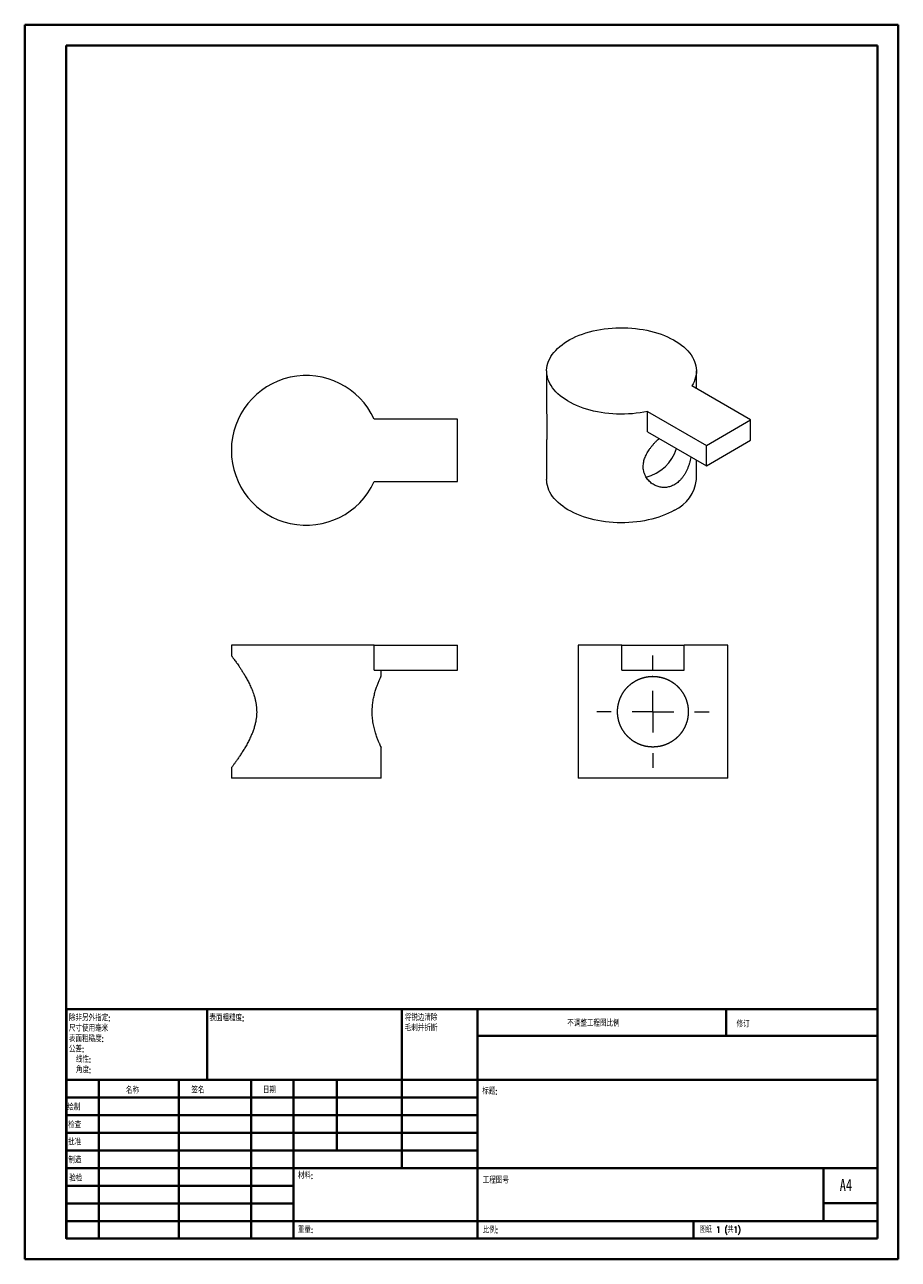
# Model space of a CAD drawing. Header units: millimetres. Extents: x 0 to 210, y 0 to 297.
import ezdxf

# ---------------------------------------------------------------- set-up
doc = ezdxf.new("R2010")
doc.units = ezdxf.units.MM
doc.styles.add('SLDTEXTSTYLE0', font='TXT', dxfattribs={"width": 0.75, "bigfont": 'bigfont'})
doc.styles.add('SLDTEXTSTYLE1', font='TXT', dxfattribs={"width": 0.75})
doc.styles.add('SLDTEXTSTYLE2', font='TXT', dxfattribs={"width": 0.694444, "bigfont": 'bigfont'})

# ---------------------------------------------------------------- blocks, each defined once
blk = doc.blocks.new('SW_NOTE_0')
at = {"color": 0, "linetype": 'Continuous', "lineweight": 0, "char_height": 1.5, "attachment_point": 1, "style": 'SLDTEXTSTYLE0'}
for s, insert in [('\\M+18FAB锐边\\M+190B4\\M+18F9C', (0, 1.93)), ('\\M+196D1\\M+18E68\\M+19BF3\\M+190DC\\M+19266', (0, -0.57))]:
    blk.add_mtext(s, dxfattribs=dict(at, insert=insert))
blk = doc.blocks.new('SW_NOTE_1')
at = {"color": 0, "linetype": 'Continuous', "lineweight": 0, "char_height": 1.5, "attachment_point": 1, "style": 'SLDTEXTSTYLE0'}
for s, insert in [('\\M+18F9C\\M+194F1另\\M+18A4F\\M+18E77\\M+192E8:', (0, 1.93)), ('\\M+18EDA\\M+190A1\\M+18E67\\M+19770\\M+19F7C\\M+195C4', (0, -0.57)), ('\\M+1955C\\M+196CA\\M+19165糙\\M+19378:', (0, -3.07)), ('\\M+18CF6\\M+18DB7:', (0, -5.57)), ('线\\M+190AB:', (1.69, -8.07)), ('\\M+18A70\\M+19378:', (1.69, -10.57))]:
    blk.add_mtext(s, dxfattribs=dict(at, insert=insert))
blk = doc.blocks.new('SW_CENTERMARKSYMBOL_0')
at = {"color": 0, "linetype": 'Continuous', "lineweight": 0}
for p, q in [((0, 10), (0, 13.5)), ((0, 0), (0, 5)), ((-10, 0), (-13.5, 0)), ((0, 0), (-5, 0)), ((0, 0), (0, -5)), ((0, 0), (5, 0)), ((10, 0), (13.5, 0)), ((0, -10), (0, -13.5))]:
    blk.add_line(p, q, dxfattribs=at)

msp = doc.modelspace()

# ---------------------------------------------------------------- linework, layer by layer
at = {"color": 7, "linetype": 'Continuous', "lineweight": 40}
for p, q in [((0.08, 0.21), (0.08, 297.21)), ((0.08, 297.21), (210.08, 297.21)), ((210.08, 0.21), (210.08, 297.21)), ((210.08, 292.21), (210.08, 297.21)), ((10.08, 292.21), (205.08, 292.21)), ((10.08, 5.21), (10.08, 292.21)), ((205.08, 5.21), (205.08, 292.21)), ((10.11, 60.37), (205.08, 60.37)), ((10.11, 60.37), (10.11, 5.12)), ((43.91, 43.37), (43.91, 60.37)), ((90.71, 60.37), (90.71, 22.12)), ((108.91, 60.37), (108.91, 5.12)), ((168.68, 54.09), (168.68, 60.46)), ((205.08, 54), (108.91, 54)), ((205.08, 43.37), (10.11, 43.37)), ((17.91, 43.37), (17.91, 5.12)), ((37.1, 43.37), (37.1, 5.12)), ((54.51, 43.37), (54.51, 5.12)), ((64.71, 5.12), (64.71, 43.37)), ((75.11, 26.37), (75.11, 43.37)), ((108.91, 39.12), (10.11, 39.12)), ((108.91, 34.87), (10.11, 34.87)), ((108.91, 30.62), (10.11, 30.62)), ((108.91, 26.37), (10.11, 26.37)), ((64.71, 22.12), (10.11, 22.12)), ((64.71, 22.12), (205.08, 22.12)), ((192.08, 9.46), (192.08, 22.21)), ((64.71, 17.87), (10.11, 17.87)), ((64.71, 13.62), (10.11, 13.62)), ((205.08, 13.71), (192.08, 13.71)), ((10.11, 9.37), (205.08, 9.37)), ((160.88, 5.21), (160.88, 9.46)), ((10.08, 5.21), (205.08, 5.21)), ((205.08, 5.21), (180.99, 5.21)), ((0.08, 0.21), (210.08, 0.21))]:
    msp.add_line(p, q, dxfattribs=at)
at = {"color": 7, "linetype": 'Continuous', "lineweight": 15}
for p, q in [((125.55, 213.92), (125.55, 204.49)), ((161.55, 209.65), (161.55, 213.92)), ((174.57, 202.14), (160.42, 210.3)), ((104.11, 202.3), (84.11, 202.3)), ((104.11, 187.3), (104.11, 202.3)), ((149.82, 204.18), (163.96, 196.01)), ((149.82, 199.28), (149.82, 204.18)), ((163.96, 196.01), (174.57, 202.14)), ((174.57, 197.24), (174.57, 202.14)), ((149.82, 199.28), (163.96, 191.11)), ((125.55, 197.19), (125.55, 187.79)), ((163.96, 191.11), (174.57, 197.24)), ((163.96, 191.11), (163.96, 196.01)), ((161.55, 187.79), (161.55, 192.5)), ((84.11, 187.3), (104.11, 187.3)), ((49.75, 147.95), (49.75, 145.45)), ((84.11, 147.95), (49.75, 147.95)), ((84.11, 141.95), (84.11, 147.95)), ((84.11, 147.95), (104.11, 147.95)), ((104.11, 141.95), (104.11, 147.95)), ((133.09, 147.95), (133.09, 115.95)), ((143.59, 147.95), (133.09, 147.95)), ((143.59, 141.95), (143.59, 147.95)), ((143.59, 147.95), (158.59, 147.95)), ((158.59, 141.95), (158.59, 147.95)), ((169.09, 147.95), (158.59, 147.95)), ((169.09, 115.95), (169.09, 147.95)), ((84.11, 141.95), (104.11, 141.95)), ((85.75, 140.45), (85.75, 141.95)), ((143.59, 141.95), (158.59, 141.95)), ((85.75, 115.95), (85.75, 123.46)), ((49.75, 118.45), (49.75, 115.95)), ((85.75, 115.95), (49.75, 115.95)), ((151.09, 115.95), (133.09, 115.95)), ((169.09, 115.95), (151.09, 115.95))]:
    msp.add_line(p, q, dxfattribs=at)
at = {"color": 7, "linetype": 'Continuous', "lineweight": 15, "flags": 128}
for points in [[(149.82, 204.18), (148.92, 204), (148.01, 203.85), (147.09, 203.73), (146.15, 203.63), (145.21, 203.57), (144.26, 203.53), (143.32, 203.53), (142.37, 203.55), (141.43, 203.6), (140.49, 203.68), (139.56, 203.78), (138.64, 203.92), (137.74, 204.08), (136.85, 204.27), (135.98, 204.49), (135.13, 204.73), (134.3, 205), (133.5, 205.3), (132.73, 205.61), (131.99, 205.95), (131.28, 206.32), (130.6, 206.7), (129.96, 207.1), (129.36, 207.52), (128.8, 207.96), (128.27, 208.42), (127.79, 208.89), (127.36, 209.38), (126.97, 209.88), (126.62, 210.39), (126.32, 210.91), (126.07, 211.43), (125.87, 211.97), (125.72, 212.51), (125.61, 213.05), (125.56, 213.6), (125.55, 214.14), (125.6, 214.69), (125.7, 215.24), (125.84, 215.78), (126.03, 216.31), (126.28, 216.84), (126.57, 217.36), (126.91, 217.87), (127.29, 218.37), (127.72, 218.86), (128.19, 219.33), (128.71, 219.79), (129.26, 220.24), (129.86, 220.66), (130.49, 221.07), (131.16, 221.46), (131.87, 221.82), (132.6, 222.17), (133.37, 222.49), (134.17, 222.78), (134.99, 223.06), (135.83, 223.3), (136.7, 223.53), (137.58, 223.72), (138.49, 223.89), (139.4, 224.03), (140.33, 224.14), (141.27, 224.22), (142.21, 224.28), (143.16, 224.31), (144.1, 224.3), (145.05, 224.27), (145.99, 224.21), (146.93, 224.12), (147.85, 224.01), (148.77, 223.86), (149.67, 223.69), (150.55, 223.49), (151.41, 223.26), (152.25, 223.01), (153.07, 222.74), (153.86, 222.43), (154.62, 222.11), (155.36, 221.76), (156.05, 221.39), (156.72, 221), (157.35, 220.59), (157.94, 220.16), (158.49, 219.72), (158.99, 219.26), (159.46, 218.78), (159.88, 218.29), (160.26, 217.79), (160.59, 217.27), (160.87, 216.75), (161.1, 216.22), (161.29, 215.68), (161.42, 215.14), (161.51, 214.6), (161.55, 214.05), (161.54, 213.5), (161.47, 212.96), (161.36, 212.42), (161.2, 211.88), (160.99, 211.34), (160.73, 210.82), (160.42, 210.3)], [(156.28, 180.44), (155.59, 180.06), (154.87, 179.71), (154.11, 179.37), (153.33, 179.06), (152.52, 178.78), (151.68, 178.52), (150.82, 178.28), (149.94, 178.07), (149.05, 177.89), (148.13, 177.74), (147.21, 177.61), (146.27, 177.52), (145.33, 177.45), (144.38, 177.41), (143.43, 177.4), (142.48, 177.41), (141.54, 177.46), (140.59, 177.54), (139.66, 177.64), (138.74, 177.77), (137.83, 177.94), (136.94, 178.12), (136.06, 178.34), (135.21, 178.58), (134.38, 178.85), (133.58, 179.14), (132.8, 179.45), (132.05, 179.79), (131.34, 180.15), (130.66, 180.54), (130.01, 180.94), (129.4, 181.36), (128.84, 181.8), (128.31, 182.26), (127.83, 182.73), (127.39, 183.22), (126.99, 183.72), (126.64, 184.23), (126.34, 184.75), (126.08, 185.28), (125.88, 185.81), (125.72, 186.35), (125.62, 186.9), (125.56, 187.44), (125.55, 187.79)]]:
    msp.add_lwpolyline(points, dxfattribs=at)
at = {"color": 7, "linetype": 'Continuous', "lineweight": 15}
for centre, radius, start, end in [((67.75, 194.8), 18, 24.6243, 335.3757), ((146.86, 198.5), 10.45, 284.3427, 341.8579), ((152.44, 188.76), 9.16, 294.7519, 353.9279)]:
    msp.add_arc(centre, radius, start, end, dxfattribs=at)
for points, knots in [([(125.55, 204.49), (125.55, 204.24), (125.55, 203.73), (125.56, 202.97), (125.57, 202.21), (125.58, 201.46), (125.59, 200.75), (125.59, 200.07), (125.58, 199.44), (125.58, 198.85), (125.57, 198.28), (125.56, 197.73), (125.55, 197.36), (125.55, 197.2), (125.55, 197.19)], [0, 0, 0, 0, 0.081187, 0.166694, 0.252674, 0.340324, 0.428639, 0.514177, 0.600401, 0.688725, 0.777729, 0.882349, 0.987807, 1, 1, 1, 1]), ([(160.28, 193.24), (160.27, 193.18), (160.21, 192.91), (160.08, 192.41), (159.89, 191.74), (159.66, 191.05), (159.39, 190.39), (159.09, 189.74), (158.75, 189.12), (158.38, 188.54), (157.96, 187.99), (157.52, 187.51), (157.06, 187.1), (156.59, 186.75), (156.1, 186.45), (155.59, 186.22), (155.1, 186.06), (154.6, 185.94), (154.1, 185.89), (153.6, 185.88), (153.1, 185.93), (152.6, 186.03), (152.11, 186.18), (151.63, 186.38), (151.15, 186.64), (150.7, 186.96), (150.28, 187.32), (149.89, 187.74), (149.55, 188.2), (149.26, 188.71), (149.03, 189.25), (148.87, 189.81), (148.78, 190.37), (148.75, 190.93), (148.78, 191.5), (148.87, 192.06), (149.01, 192.6), (149.2, 193.13), (149.43, 193.66), (149.7, 194.19), (150.02, 194.72), (150.38, 195.25), (150.79, 195.78), (151.23, 196.31), (151.71, 196.84), (152.17, 197.3), (152.46, 197.58), (152.58, 197.68)], [0, 0, 0, 0, 0.005544, 0.027119, 0.050519, 0.07392, 0.097951, 0.121981, 0.146172, 0.170361, 0.195373, 0.220384, 0.242716, 0.265047, 0.288126, 0.311205, 0.332086, 0.352967, 0.374421, 0.395877, 0.417428, 0.43898, 0.46106, 0.48314, 0.506607, 0.530073, 0.554175, 0.578275, 0.602465, 0.626652, 0.651688, 0.676722, 0.698694, 0.720664, 0.743386, 0.766109, 0.786482, 0.806857, 0.827752, 0.84865, 0.870407, 0.892165, 0.914441, 0.936718, 0.960686, 0.984652, 1, 1, 1, 1]), ([(49.75, 145.45), (49.75, 145.45), (49.74, 145.46), (49.77, 145.42), (49.85, 145.32), (49.97, 145.15), (50.13, 144.93), (50.34, 144.64), (50.59, 144.3), (50.87, 143.91), (51.19, 143.46), (51.55, 142.94), (51.95, 142.34), (52.39, 141.66), (52.84, 140.92), (53.33, 140.08), (53.84, 139.15), (54.36, 138.09), (54.85, 136.95), (55.21, 135.9), (55.47, 134.98), (55.63, 134.21), (55.76, 133.42), (55.83, 132.61), (55.85, 131.8), (55.81, 130.99), (55.72, 130.18), (55.56, 129.33), (55.35, 128.45), (55.06, 127.54), (54.73, 126.67), (54.32, 125.73), (53.84, 124.76), (53.3, 123.75), (52.74, 122.81), (52.2, 121.94), (51.68, 121.16), (51.19, 120.45), (50.75, 119.82), (50.41, 119.35), (50.16, 119.01), (49.99, 118.78), (49.86, 118.6), (49.76, 118.47), (49.75, 118.46), (49.75, 118.45)], [0, 0, 0, 0, 0.000593, 0.024064, 0.044521, 0.064978, 0.085993, 0.107009, 0.128249, 0.14949, 0.171185, 0.192882, 0.217708, 0.242535, 0.267875, 0.293214, 0.322584, 0.35195, 0.382295, 0.412626, 0.430584, 0.44854, 0.466967, 0.485392, 0.503378, 0.521364, 0.539931, 0.558501, 0.580497, 0.602498, 0.625112, 0.647729, 0.677401, 0.707076, 0.7376, 0.768124, 0.797903, 0.827678, 0.858569, 0.889452, 0.910542, 0.93163, 0.953308, 0.974985, 1, 1, 1, 1]), ([(85.74, 123.46), (85.74, 123.45), (85.75, 123.45), (85.72, 123.5), (85.68, 123.59), (85.61, 123.74), (85.52, 123.93), (85.41, 124.18), (85.29, 124.46), (85.15, 124.8), (85, 125.17), (84.83, 125.6), (84.66, 126.08), (84.48, 126.61), (84.31, 127.19), (84.14, 127.8), (83.99, 128.46), (83.85, 129.14), (83.74, 129.87), (83.66, 130.59), (83.62, 131.29), (83.61, 131.98), (83.62, 132.67), (83.67, 133.34), (83.74, 133.97), (83.82, 134.57), (83.93, 135.17), (84.06, 135.75), (84.2, 136.32), (84.35, 136.87), (84.52, 137.39), (84.69, 137.9), (84.86, 138.38), (85.04, 138.83), (85.2, 139.24), (85.35, 139.59), (85.48, 139.88), (85.59, 140.12), (85.67, 140.3), (85.73, 140.42), (85.74, 140.44), (85.75, 140.45)], [0, 0, 0, 0, 0.009597, 0.035799, 0.059506, 0.083214, 0.107571, 0.13193, 0.156398, 0.180867, 0.205935, 0.231003, 0.257646, 0.284288, 0.311651, 0.339013, 0.366476, 0.393937, 0.422362, 0.450783, 0.475728, 0.500672, 0.52647, 0.552267, 0.575398, 0.598529, 0.622253, 0.645978, 0.67068, 0.695383, 0.720674, 0.745965, 0.773176, 0.800387, 0.828392, 0.856396, 0.883404, 0.91041, 0.938362, 0.966314, 1, 1, 1, 1]), ([(150.52, 140.45), (151.66, 140.45), (152.22, 140.39), (153.32, 140.17), (153.86, 140), (154.89, 139.57), (155.37, 139.31), (156.29, 138.7), (156.72, 138.34), (157.49, 137.57), (157.84, 137.15), (158.45, 136.23), (158.72, 135.75), (159.14, 134.73), (159.31, 134.19), (159.53, 133.09), (159.59, 132.53), (159.59, 131.4), (159.54, 130.83), (159.32, 129.73), (159.15, 129.19), (158.72, 128.16), (158.46, 127.68), (157.85, 126.76), (157.5, 126.33), (156.72, 125.56), (156.3, 125.21), (155.39, 124.59), (154.9, 124.33), (153.88, 123.9), (153.34, 123.73), (152.23, 123.51), (151.67, 123.45), (150.55, 123.45), (149.97, 123.5), (148.87, 123.72), (148.34, 123.89), (147.3, 124.32), (146.81, 124.58), (145.9, 125.2), (145.47, 125.55), (144.69, 126.32), (144.35, 126.75), (143.73, 127.66), (143.47, 128.15), (143.04, 129.17), (142.87, 129.7), (142.71, 130.53), (142.66, 130.81), (142.61, 131.37), (142.59, 131.65), (142.59, 132.5), (142.64, 133.06), (142.87, 134.17), (143.03, 134.7), (143.46, 135.73), (143.72, 136.22), (144.33, 137.14), (144.68, 137.56), (145.46, 138.34), (145.88, 138.69), (146.79, 139.3), (147.29, 139.57), (148.32, 140), (148.85, 140.17), (149.95, 140.39), (150.52, 140.45), (151.66, 140.45)], [-0.03125, -0.03125, 0, 0, 0.03125, 0.03125, 0.0625, 0.0625, 0.09375, 0.09375, 0.125, 0.125, 0.15625, 0.15625, 0.1875, 0.1875, 0.21875, 0.21875, 0.25, 0.25, 0.28125, 0.28125, 0.3125, 0.3125, 0.34375, 0.34375, 0.375, 0.375, 0.40625, 0.40625, 0.4375, 0.4375, 0.46875, 0.46875, 0.5, 0.5, 0.53125, 0.53125, 0.5625, 0.5625, 0.59375, 0.59375, 0.625, 0.625, 0.65625, 0.65625, 0.6875, 0.6875, 0.71875, 0.71875, 0.734375, 0.734375, 0.75, 0.75, 0.78125, 0.78125, 0.8125, 0.8125, 0.84375, 0.84375, 0.875, 0.875, 0.90625, 0.90625, 0.9375, 0.9375, 0.96875, 0.96875, 1, 1, 1.03125, 1.03125])]:
    msp.add_open_spline(points, degree=3, knots=knots, dxfattribs=at)

# ---------------------------------------------------------------- block references
at = {"color": 7, "linetype": 'Continuous', "lineweight": 0}
for name, p in [('SW_CENTERMARKSYMBOL_0', (151.09, 131.95)), ('SW_NOTE_1', (10.7, 57.11)), ('SW_NOTE_0', (91.42, 57.19))]:
    msp.add_blockref(name, p, dxfattribs=at)

# ---------------------------------------------------------------- texts
at = {"color": 7, "linetype": 'Continuous', "lineweight": 0, "attachment_point": 1}
for s, insert, char_height, style in [('\\M+1955C\\M+196CA\\M+19165糙\\M+19378:', (44.48, 59.04), 1.5, 'SLDTEXTSTYLE0'), ('\\M+19573调\\M+190AE\\M+18D48\\M+192F6图\\M+194E4\\M+197E1', (130.49, 57.75), 1.5, 'SLDTEXTSTYLE0'), ('\\M+18F43订', (171.21, 57.55), 1.5, 'SLDTEXTSTYLE0'), ('\\M+196BC\\M+18FCC', (24.43, 41.62), 1.5, 'SLDTEXTSTYLE0'), ('签\\M+196BC', (40.14, 41.68), 1.5, 'SLDTEXTSTYLE0'), ('\\M+193FA\\M+18AFA', (57.33, 41.7), 1.5, 'SLDTEXTSTYLE0'), ('标题:', (110.07, 41.4), 1.5, 'SLDTEXTSTYLE0'), ('绘\\M+190A7', (10.32, 37.55), 1.5, 'SLDTEXTSTYLE0'), ('检查', (10.52, 33.28), 1.5, 'SLDTEXTSTYLE0'), ('\\M+194E1\\M+18F79', (10.51, 29.19), 1.5, 'SLDTEXTSTYLE0'), ('\\M+190A7\\M+191A2', (10.57, 24.85), 1.5, 'SLDTEXTSTYLE0'), ('\\M+18DDE\\M+197BF:', (65.76, 21.11), 1.5, 'SLDTEXTSTYLE0'), ('验检', (10.78, 20.47), 1.5, 'SLDTEXTSTYLE0'), ('\\M+18D48\\M+192F6图\\M+18D86', (110.18, 19.99), 1.5, 'SLDTEXTSTYLE0'), ('A4', (196, 19.52), 2.91, 'SLDTEXTSTYLE1'), ('\\M+18F64\\M+197CA:', (65.73, 8.07), 1.4986, 'SLDTEXTSTYLE0'), ('\\M+194E4\\M+197E1:', (110.18, 8.02), 1.5, 'SLDTEXTSTYLE0'), ('图纸 1 (\\M+18BA41)', (162.36, 8.11), 1.5, 'SLDTEXTSTYLE2')]:
    msp.add_mtext(s, dxfattribs=dict(at, insert=insert, char_height=char_height, style=style))

doc.saveas('drawing.dxf')
